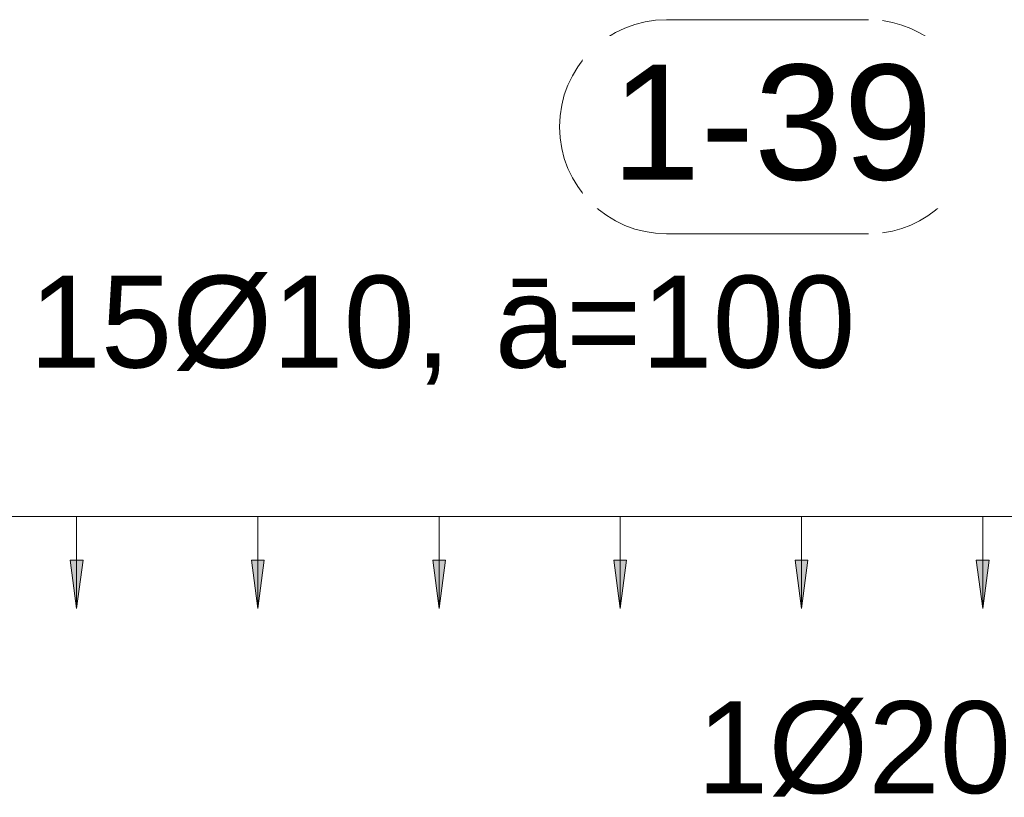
# Model space of a CAD drawing. Header units: millimetres. Extents: x -25607 to 9385, y 1894 to 10168.
# Tile 126 of 181: x 2799 to 3334, y 6040 to 6463. Entities that reach past the tile are written whole.
import ezdxf

# ---------------------------------------------------------------- set-up
doc = ezdxf.new("R2010")
doc.units = ezdxf.units.MM
for name, color, linetype, lineweight in [('A-ANNO-DIMS', 211, 'Continuous', 5), ('A-ANNO-DIMS-25', 211, 'Continuous', 5), ('S-RBAR-IDEN', 171, 'Continuous', 5)]:
    doc.layers.add(name, color=color, linetype=linetype, lineweight=lineweight)
doc.styles.add('Arial', font='arial.ttf', dxfattribs={"height": 50})
doc.styles.add('Arial_1', font='arial.ttf', dxfattribs={"height": 62.5})
doc.dimstyles.new('Výztuž_kusy__řezy__1', dxfattribs={"dimscale": 304.8, "dimtxt": 0.18, "dimasz": 0, "dimexe": 0, "dimexo": 0.0625, "dimgap": 0.082021, "dimtad": 1, "dimdec": 0, "dimzin": 0, "dimdsep": 46, "dimtxsty": 'Arial_1', "dimblk1": 'NONE', "dimblk2": 'NONE', "dimsah": 1, "dimcen": 0.09, "dimazin": 0, "dimtfac": 1, "dimtdec": 4, "dimtix": 1, "dimtmove": 0, "dimatfit": 3, "dimfxl": 0.164042, "dimfxlon": 1, "dimtvp": 1, "dimtfill": 1, "dimtolj": 1, "dimtzin": 0, "dimarcsym": 2})

# ---------------------------------------------------------------- blocks, each defined once
blk = doc.blocks.new('DIMBLOCK481-V5')
at = {"layer": 'A-ANNO-DIMS-25'}
for points in [[(2731.12, 6142.89), (2734.58, 6169.18), (2727.66, 6169.18)], [(2829.64, 6142.89), (2833.1, 6169.18), (2826.18, 6169.18)]]:
    blk.add_hatch(color=256, dxfattribs=at).paths.add_polyline_path(points)
for p, q in [((2731.12, 6192.89), (2829.64, 6192.89)), ((2731.12, 6192.89), (2731.12, 6192.89)), ((2731.12, 6192.89), (2731.12, 6142.89)), ((2829.64, 6192.89), (2829.64, 6192.89)), ((2829.64, 6192.89), (2829.64, 6142.89)), ((2734.58, 6169.18), (2727.66, 6169.18)), ((2727.66, 6169.18), (2731.12, 6142.89)), ((2731.12, 6142.89), (2734.58, 6169.18)), ((2833.1, 6169.18), (2826.18, 6169.18)), ((2826.18, 6169.18), (2829.64, 6142.89)), ((2829.64, 6142.89), (2833.1, 6169.18))]:
    blk.add_line(p, q, dxfattribs=at)
blk = doc.blocks.new('_None')
blk = doc.blocks.new('DIMBLOCK482-V5')
at = {"layer": 'A-ANNO-DIMS-25'}
for points in [[(2829.64, 6142.89), (2833.1, 6169.18), (2826.18, 6169.18)], [(2928.16, 6142.89), (2931.62, 6169.18), (2924.7, 6169.18)]]:
    blk.add_hatch(color=256, dxfattribs=at).paths.add_polyline_path(points)
for p, q in [((2829.64, 6192.89), (2928.16, 6192.89)), ((2829.64, 6192.89), (2829.64, 6192.89)), ((2829.64, 6192.89), (2829.64, 6142.89)), ((2928.16, 6192.89), (2928.16, 6192.89)), ((2928.16, 6192.89), (2928.16, 6142.89)), ((2833.1, 6169.18), (2826.18, 6169.18)), ((2826.18, 6169.18), (2829.64, 6142.89)), ((2829.64, 6142.89), (2833.1, 6169.18)), ((2931.62, 6169.18), (2924.7, 6169.18)), ((2924.7, 6169.18), (2928.16, 6142.89)), ((2928.16, 6142.89), (2931.62, 6169.18))]:
    blk.add_line(p, q, dxfattribs=at)
blk = doc.blocks.new('DIMBLOCK483-V5')
at = {"layer": 'A-ANNO-DIMS-25'}
for points in [[(2928.16, 6142.89), (2931.62, 6169.18), (2924.7, 6169.18)], [(3026.68, 6142.89), (3030.14, 6169.18), (3023.22, 6169.18)]]:
    blk.add_hatch(color=256, dxfattribs=at).paths.add_polyline_path(points)
for p, q in [((2928.16, 6192.89), (3026.68, 6192.89)), ((2928.16, 6192.89), (2928.16, 6192.89)), ((2928.16, 6192.89), (2928.16, 6142.89)), ((3026.68, 6192.89), (3026.68, 6192.89)), ((3026.68, 6192.89), (3026.68, 6142.89)), ((2931.62, 6169.18), (2924.7, 6169.18)), ((2924.7, 6169.18), (2928.16, 6142.89)), ((2928.16, 6142.89), (2931.62, 6169.18)), ((3030.14, 6169.18), (3023.22, 6169.18)), ((3023.22, 6169.18), (3026.68, 6142.89)), ((3026.68, 6142.89), (3030.14, 6169.18))]:
    blk.add_line(p, q, dxfattribs=at)
blk = doc.blocks.new('DIMBLOCK484-V5')
at = {"layer": 'A-ANNO-DIMS-25'}
for points in [[(3026.68, 6142.89), (3030.14, 6169.18), (3023.22, 6169.18)], [(3125.2, 6142.89), (3128.66, 6169.18), (3121.74, 6169.18)]]:
    blk.add_hatch(color=256, dxfattribs=at).paths.add_polyline_path(points)
for p, q in [((3026.68, 6192.89), (3125.2, 6192.89)), ((3026.68, 6192.89), (3026.68, 6192.89)), ((3026.68, 6192.89), (3026.68, 6142.89)), ((3125.2, 6192.89), (3125.2, 6192.89)), ((3125.2, 6192.89), (3125.2, 6142.89)), ((3030.14, 6169.18), (3023.22, 6169.18)), ((3023.22, 6169.18), (3026.68, 6142.89)), ((3026.68, 6142.89), (3030.14, 6169.18)), ((3128.66, 6169.18), (3121.74, 6169.18)), ((3121.74, 6169.18), (3125.2, 6142.89)), ((3125.2, 6142.89), (3128.66, 6169.18))]:
    blk.add_line(p, q, dxfattribs=at)
blk = doc.blocks.new('DIMBLOCK485-V5')
at = {"layer": 'A-ANNO-DIMS-25'}
for points in [[(3125.2, 6142.89), (3128.66, 6169.18), (3121.74, 6169.18)], [(3223.71, 6142.89), (3227.18, 6169.18), (3220.25, 6169.18)]]:
    blk.add_hatch(color=256, dxfattribs=at).paths.add_polyline_path(points)
for p, q in [((3125.2, 6192.89), (3223.71, 6192.89)), ((3125.2, 6192.89), (3125.2, 6192.89)), ((3125.2, 6192.89), (3125.2, 6142.89)), ((3223.71, 6192.89), (3223.71, 6192.89)), ((3223.71, 6192.89), (3223.71, 6142.89)), ((3128.66, 6169.18), (3121.74, 6169.18)), ((3121.74, 6169.18), (3125.2, 6142.89)), ((3125.2, 6142.89), (3128.66, 6169.18)), ((3227.18, 6169.18), (3220.25, 6169.18)), ((3220.25, 6169.18), (3223.71, 6142.89)), ((3223.71, 6142.89), (3227.18, 6169.18))]:
    blk.add_line(p, q, dxfattribs=at)
blk = doc.blocks.new('DIMBLOCK486-V5')
at = {"layer": 'A-ANNO-DIMS-25'}
for points in [[(3223.71, 6142.89), (3227.18, 6169.18), (3220.25, 6169.18)], [(3322.23, 6142.89), (3325.69, 6169.18), (3318.77, 6169.18)]]:
    blk.add_hatch(color=256, dxfattribs=at).paths.add_polyline_path(points)
for p, q in [((3223.71, 6192.89), (3322.23, 6192.89)), ((3223.71, 6192.89), (3223.71, 6192.89)), ((3223.71, 6192.89), (3223.71, 6142.89)), ((3322.23, 6192.89), (3322.23, 6192.89)), ((3322.23, 6192.89), (3322.23, 6142.89)), ((3227.18, 6169.18), (3220.25, 6169.18)), ((3220.25, 6169.18), (3223.71, 6142.89)), ((3223.71, 6142.89), (3227.18, 6169.18)), ((3325.69, 6169.18), (3318.77, 6169.18)), ((3318.77, 6169.18), (3322.23, 6142.89)), ((3322.23, 6142.89), (3325.69, 6169.18))]:
    blk.add_line(p, q, dxfattribs=at)
blk = doc.blocks.new('DIMBLOCK487-V5')
at = {"layer": 'A-ANNO-DIMS-25'}
for points in [[(3322.23, 6142.89), (3325.69, 6169.18), (3318.77, 6169.18)], [(3420.75, 6142.89), (3424.21, 6169.18), (3417.29, 6169.18)]]:
    blk.add_hatch(color=256, dxfattribs=at).paths.add_polyline_path(points)
for p, q in [((3322.23, 6192.89), (3420.75, 6192.89)), ((3322.23, 6192.89), (3322.23, 6192.89)), ((3322.23, 6192.89), (3322.23, 6142.89)), ((3420.75, 6192.89), (3420.75, 6192.89)), ((3420.75, 6192.89), (3420.75, 6142.89)), ((3325.69, 6169.18), (3318.77, 6169.18)), ((3318.77, 6169.18), (3322.23, 6142.89)), ((3322.23, 6142.89), (3325.69, 6169.18)), ((3424.21, 6169.18), (3417.29, 6169.18)), ((3417.29, 6169.18), (3420.75, 6142.89)), ((3420.75, 6142.89), (3424.21, 6169.18))]:
    blk.add_line(p, q, dxfattribs=at)
blk = doc.blocks.new('DIMBLOCK491-V5')
at = {"layer": 'A-ANNO-DIMS-25'}
for points in [[(2337.05, 6142.89), (2340.51, 6169.18), (2333.59, 6169.18)], [(2435.57, 6142.89), (2439.03, 6169.18), (2432.11, 6169.18)], [(2534.09, 6142.89), (2537.55, 6169.18), (2530.63, 6169.18)], [(2632.61, 6142.89), (2636.07, 6169.18), (2629.14, 6169.18)], [(2731.12, 6142.89), (2734.58, 6169.18), (2727.66, 6169.18)], [(2829.64, 6142.89), (2833.1, 6169.18), (2826.18, 6169.18)], [(2928.16, 6142.89), (2931.62, 6169.18), (2924.7, 6169.18)], [(3026.68, 6142.89), (3030.14, 6169.18), (3023.22, 6169.18)], [(3125.2, 6142.89), (3128.66, 6169.18), (3121.74, 6169.18)], [(3223.71, 6142.89), (3227.18, 6169.18), (3220.25, 6169.18)], [(3322.23, 6142.89), (3325.69, 6169.18), (3318.77, 6169.18)], [(3420.75, 6142.89), (3424.21, 6169.18), (3417.29, 6169.18)], [(3519.27, 6142.89), (3522.73, 6169.18), (3515.81, 6169.18)], [(3617.79, 6142.89), (3621.25, 6169.18), (3614.33, 6169.18)], [(3716.3, 6142.89), (3719.77, 6169.18), (3712.84, 6169.18)]]:
    blk.add_hatch(color=256, dxfattribs=at).paths.add_polyline_path(points)
for p, q in [((2337.05, 6192.89), (3716.3, 6192.89)), ((2337.05, 6192.89), (2435.57, 6192.89)), ((2337.05, 6192.89), (2337.05, 6192.89)), ((2337.05, 6192.89), (2337.05, 6142.89)), ((2435.57, 6192.89), (2534.09, 6192.89)), ((2435.57, 6192.89), (2435.57, 6192.89)), ((2435.57, 6192.89), (2435.57, 6142.89)), ((2534.09, 6192.89), (2632.61, 6192.89)), ((2534.09, 6192.89), (2534.09, 6192.89)), ((2534.09, 6192.89), (2534.09, 6142.89)), ((2632.61, 6192.89), (2731.12, 6192.89)), ((2632.61, 6192.89), (2632.61, 6192.89)), ((2632.61, 6192.89), (2632.61, 6142.89)), ((2731.12, 6192.89), (2829.64, 6192.89)), ((2731.12, 6192.89), (2731.12, 6192.89)), ((2731.12, 6192.89), (2731.12, 6142.89)), ((2829.64, 6192.89), (2928.16, 6192.89)), ((2829.64, 6192.89), (2829.64, 6192.89)), ((2829.64, 6192.89), (2829.64, 6142.89)), ((2928.16, 6192.89), (3026.68, 6192.89)), ((2928.16, 6192.89), (2928.16, 6192.89)), ((2928.16, 6192.89), (2928.16, 6142.89)), ((3026.68, 6192.89), (3125.2, 6192.89)), ((3026.68, 6192.89), (3026.68, 6192.89)), ((3026.68, 6192.89), (3026.68, 6142.89)), ((3125.2, 6192.89), (3223.71, 6192.89)), ((3125.2, 6192.89), (3125.2, 6192.89)), ((3125.2, 6192.89), (3125.2, 6142.89)), ((3223.71, 6192.89), (3322.23, 6192.89)), ((3223.71, 6192.89), (3223.71, 6192.89)), ((3223.71, 6192.89), (3223.71, 6142.89)), ((3322.23, 6192.89), (3420.75, 6192.89)), ((3322.23, 6192.89), (3322.23, 6192.89)), ((3322.23, 6192.89), (3322.23, 6142.89)), ((3420.75, 6192.89), (3519.27, 6192.89)), ((3420.75, 6192.89), (3420.75, 6192.89)), ((3420.75, 6192.89), (3420.75, 6142.89)), ((3519.27, 6192.89), (3617.79, 6192.89)), ((3519.27, 6192.89), (3519.27, 6192.89)), ((3519.27, 6192.89), (3519.27, 6142.89)), ((3617.79, 6192.89), (3716.3, 6192.89)), ((3617.79, 6192.89), (3617.79, 6192.89)), ((3617.79, 6192.89), (3617.79, 6142.89)), ((3716.3, 6192.89), (3716.3, 6192.89)), ((3716.3, 6192.89), (3716.3, 6142.89)), ((2340.51, 6169.18), (2333.59, 6169.18)), ((2333.59, 6169.18), (2337.05, 6142.89)), ((2337.05, 6142.89), (2340.51, 6169.18)), ((2439.03, 6169.18), (2432.11, 6169.18)), ((2432.11, 6169.18), (2435.57, 6142.89)), ((2435.57, 6142.89), (2439.03, 6169.18)), ((2537.55, 6169.18), (2530.63, 6169.18)), ((2530.63, 6169.18), (2534.09, 6142.89)), ((2534.09, 6142.89), (2537.55, 6169.18)), ((2636.07, 6169.18), (2629.14, 6169.18)), ((2629.14, 6169.18), (2632.61, 6142.89)), ((2632.61, 6142.89), (2636.07, 6169.18)), ((2734.58, 6169.18), (2727.66, 6169.18)), ((2727.66, 6169.18), (2731.12, 6142.89)), ((2731.12, 6142.89), (2734.58, 6169.18)), ((2833.1, 6169.18), (2826.18, 6169.18)), ((2826.18, 6169.18), (2829.64, 6142.89)), ((2829.64, 6142.89), (2833.1, 6169.18)), ((2931.62, 6169.18), (2924.7, 6169.18)), ((2924.7, 6169.18), (2928.16, 6142.89)), ((2928.16, 6142.89), (2931.62, 6169.18)), ((3030.14, 6169.18), (3023.22, 6169.18)), ((3023.22, 6169.18), (3026.68, 6142.89)), ((3026.68, 6142.89), (3030.14, 6169.18)), ((3128.66, 6169.18), (3121.74, 6169.18)), ((3121.74, 6169.18), (3125.2, 6142.89)), ((3125.2, 6142.89), (3128.66, 6169.18)), ((3227.18, 6169.18), (3220.25, 6169.18)), ((3220.25, 6169.18), (3223.71, 6142.89)), ((3223.71, 6142.89), (3227.18, 6169.18)), ((3325.69, 6169.18), (3318.77, 6169.18)), ((3318.77, 6169.18), (3322.23, 6142.89)), ((3322.23, 6142.89), (3325.69, 6169.18)), ((3424.21, 6169.18), (3417.29, 6169.18)), ((3417.29, 6169.18), (3420.75, 6142.89)), ((3420.75, 6142.89), (3424.21, 6169.18)), ((3522.73, 6169.18), (3515.81, 6169.18)), ((3515.81, 6169.18), (3519.27, 6142.89)), ((3519.27, 6142.89), (3522.73, 6169.18)), ((3621.25, 6169.18), (3614.33, 6169.18)), ((3614.33, 6169.18), (3617.79, 6142.89)), ((3617.79, 6142.89), (3621.25, 6169.18)), ((3719.77, 6169.18), (3712.84, 6169.18)), ((3712.84, 6169.18), (3716.3, 6142.89)), ((3716.3, 6142.89), (3719.77, 6169.18))]:
    blk.add_line(p, q, dxfattribs=at)
blk = doc.blocks.new('Popisek výztuže__BEZ NATOČENÍ_ - _Typ_ množství_PRAVÝ _řezy_-573725-V5')
at = {"layer": 'S-RBAR-IDEN'}
for p, q in [((-15461.32, 9359.75), (-15571.02, 9359.75)), ((-15571.02, 9243.32), (-15461.32, 9243.32))]:
    blk.add_line(p, q, dxfattribs=at)
for centre, start, end in [((-15571.02, 9301.53), 90, 270), ((-15461.32, 9301.53), 277.6434, 82.3566)]:
    blk.add_arc(centre, 58.22, start, end, dxfattribs=at)

msp = doc.modelspace()

# ---------------------------------------------------------------- block references
at = {"layer": 'S-RBAR-IDEN'}
msp.add_blockref('Popisek výztuže__BEZ NATOČENÍ_ - _Typ_ množství_PRAVÝ _řezy_-573725-V5', (18721.4, -2896.73), dxfattribs=at)

# ---------------------------------------------------------------- texts
at = {"layer": 'S-RBAR-IDEN', "char_height": 50, "attachment_point": 1, "style": 'Arial', "bg_fill": 3, "box_fill_scale": 1.25, "bg_fill_color": 256, "bg_fill_true_color": 13158600, "bg_fill_transparency": 0}
for s, insert, width in [('15Ø10, ', (2803.93, 6323.84), 306.6455), ('ā=100', (3056.93, 6323.84), 242.5105), ('1Ø20', (3166.85, 6092.43), 210.443)]:
    msp.add_mtext(s, dxfattribs=dict(at, insert=insert, width=width))

# ---------------------------------------------------------------- dimensions: what is measured, and where the dimension line sits
at = {"layer": 'A-ANNO-DIMS'}
for base, p1, p2, text, override, picture, middle in [((3716.3, 6192.89), (2337.05, 6142.89), (3716.3, 6142.89), '99 1379', {"dimpost": '<>', "dimblk1": 'None', "dimblk2": 'None', "dimsah": 1, "dimfxl": 1379.25339}, 'DIMBLOCK491-V5', (3026.68, 6249.83)), ((2829.64, 6192.89), (2731.12, 6142.89), (2829.64, 6142.89), ' ', {"dimpost": '<>', "dimfxl": 98.518099}, 'DIMBLOCK481-V5', (2780.38, 6192.89)), ((2928.16, 6192.89), (2829.64, 6142.89), (2928.16, 6142.89), ' ', {"dimpost": '<>', "dimfxl": 98.518099}, 'DIMBLOCK482-V5', (2878.9, 6192.89)), ((3026.68, 6192.89), (2928.16, 6142.89), (3026.68, 6142.89), ' ', {"dimpost": '<>', "dimfxl": 98.518099}, 'DIMBLOCK483-V5', (2977.42, 6192.89)), ((3125.2, 6192.89), (3026.68, 6142.89), (3125.2, 6142.89), ' ', {"dimpost": '<>', "dimfxl": 98.518099}, 'DIMBLOCK484-V5', (3075.94, 6192.89)), ((3223.71, 6192.89), (3125.2, 6142.89), (3223.71, 6142.89), ' ', {"dimpost": '<>', "dimfxl": 98.518099}, 'DIMBLOCK485-V5', (3174.46, 6192.89)), ((3322.23, 6192.89), (3223.71, 6142.89), (3322.23, 6142.89), ' ', {"dimpost": '<>', "dimfxl": 98.518099}, 'DIMBLOCK486-V5', (3272.97, 6192.89)), ((3420.75, 6192.89), (3322.23, 6142.89), (3420.75, 6142.89), ' ', {"dimpost": '<>', "dimfxl": 98.518099}, 'DIMBLOCK487-V5', (3371.49, 6192.89))]:
    dim = msp.add_linear_dim(base=base, p1=p1, p2=p2, text=text, dimstyle='Výztuž_kusy__řezy__1', override=override, dxfattribs=at)
    dim.commit()
    dim.dimension.update_dxf_attribs({"geometry": picture, "text_midpoint": middle})

# ---------------------------------------------------------------- next in the draw order: texts
at = {"layer": 'S-RBAR-IDEN', "insert": (3120.3, 6438.54), "char_height": 62.5, "width": 210.443, "attachment_point": 1, "style": 'Arial_1', "bg_fill": 3, "box_fill_scale": 1.25, "bg_fill_color": 256, "bg_fill_true_color": 13158600, "bg_fill_transparency": 0}
msp.add_mtext('1-39', dxfattribs=at)

doc.saveas('drawing.dxf')
